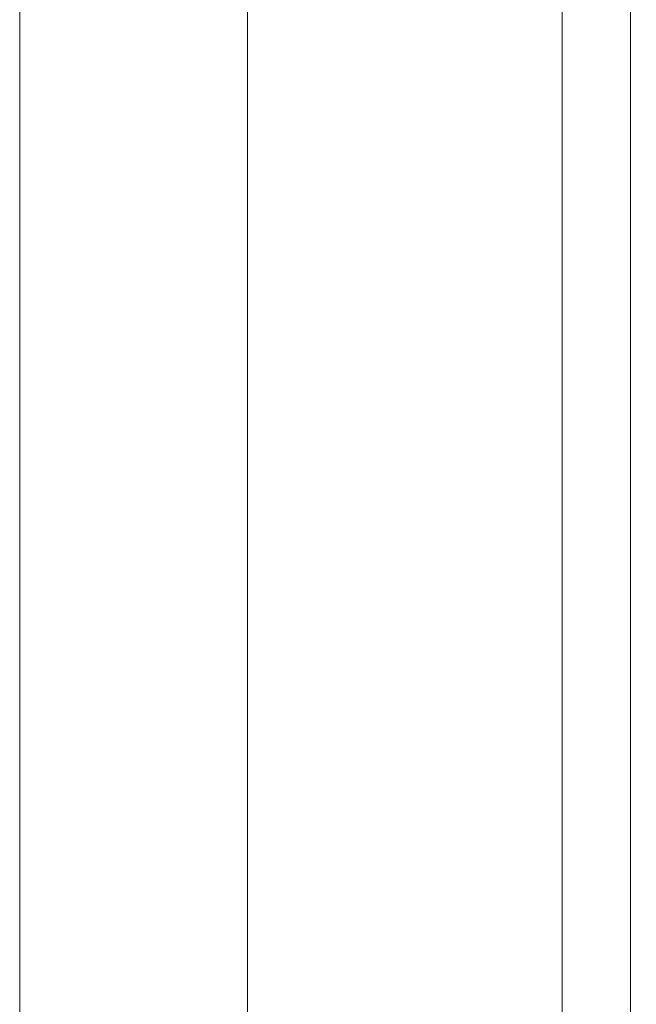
# Paper-space layout 'A-42 PRZEKRÓJ A-A' of a CAD drawing. Header units: millimetres. Extents: x 0 to 1114, y -5 to 726.
# Tile 38 of 92: x 0 to 81, y 389 to 518. Entities that reach past the tile are written whole.
import ezdxf
from ezdxf.xclip import XClip

# ---------------------------------------------------------------- set-up
doc = ezdxf.new("R2010")
doc.units = ezdxf.units.MM
doc.header["$MEASUREMENT"] = 0
doc.header["$XCLIPFRAME"] = 0
doc.layers.add('A_Arkusz_Nr_pióra__1', color=7, linetype='Continuous', lineweight=20)
doc.layers.add('A_widok_Nr_pióra__9', color=7, linetype='Continuous', lineweight=13, true_color=0xadadad)

# ---------------------------------------------------------------- blocks, each defined once
blk = doc.blocks.new('Rysunek_1_1', base_point=(-1560.28, -148.91))
at = {"layer": 'A_widok_Nr_pióra__9', "color": 253, "linetype": 'Continuous', "lineweight": 13, "true_color": 0xadadad}
for p, q in [((71.19, 302.73), (71.19, 552.69)), ((80.19, 540.96), (80.19, 302.73))]:
    blk.add_line(p, q, dxfattribs=at)

psp = doc.layouts.new('A-42 PRZEKRÓJ A-A')

# ---------------------------------------------------------------- linework, layer by layer
at = {"layer": 'A_Arkusz_Nr_pióra__1', "color": 7, "linetype": 'Continuous', "lineweight": 20}
psp.add_line((29.9, 589.1), (29.9, 4.9), dxfattribs=at)
at = {"layer": 'A_Arkusz_Nr_pióra__1', "color": 7, "linetype": 'Continuous', "lineweight": 20, "flags": 128}
psp.add_lwpolyline([(0, 594), (700, 594), (700, 0), (0, 0)], close=True, dxfattribs=at)

# ---------------------------------------------------------------- block references
at = {"color": 37, "linetype": 'Continuous', "lineweight": 5, "true_color": 0x656532}
ref = psp.add_blockref('Rysunek_1_1', (-1560.28, -148.91), dxfattribs=at)
XClip(ref).set_block_clipping_path([(39.0902360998, 131.2954404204), (584.779237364, 589.1)])

doc.saveas('drawing.dxf')
